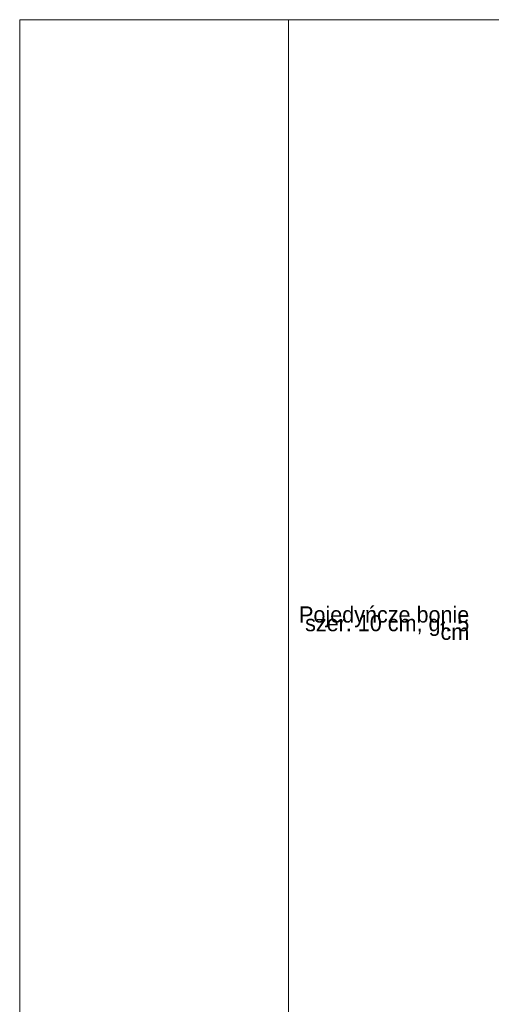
# Model space of a CAD drawing. Extents: x -149893 to 127691, y 5328 to 37028.
# Tile 47 of 88: x 40895 to 46160, y 24038 to 35028. Entities that reach past the tile are written whole.
import ezdxf

# ---------------------------------------------------------------- set-up
doc = ezdxf.new("R2010")
doc.units = 0
doc.header["$MEASUREMENT"] = 0
doc.layers.add('Arch opisy_Nr_Pióra__21', color=7, linetype='Continuous', lineweight=13)
doc.layers.add('ARCH TABELA_Nr_Pióra__21', color=7, linetype='Continuous', lineweight=13)
doc.styles.add('GENERATED_STYLE_4', font='txt')
doc.dimstyles.new('GENERATED_STYLE__8', dxfattribs={"dimtxt": 0.18, "dimasz": 109.44, "dimexe": 0.18, "dimexo": 0.0625, "dimgap": 0.09, "dimtad": 0, "dimtih": 1, "dimtoh": 1, "dimdec": 4, "dimzin": 0, "dimdsep": 46, "dimcen": 0.09, "dimadec": 0, "dimazin": 0, "dimtfac": 1, "dimtdec": 4, "dimtmove": 0, "dimatfit": 3, "dimldrblk": 'ARROWHEAD_11', "dimfxl": 0, "dimtolj": 1, "dimtzin": 0, "dimarcsym": 0})

# ---------------------------------------------------------------- blocks, each defined once
blk = doc.blocks.new('ARROWHEAD_11')
at = {"color": 0, "linetype": 'Continuous', "lineweight": 0}
blk.add_line((0, 0), (-1, 0), dxfattribs=at)
at = {"color": 0, "linetype": 'Continuous', "lineweight": 0, "const_width": 0.25, "flags": 128}
blk.add_lwpolyline([(-0.125, 0, 1), (0.125, 0, 1)], format="xyb", close=True, dxfattribs=at)

msp = doc.modelspace()

# ---------------------------------------------------------------- linework, layer by layer
at = {"layer": 'ARCH TABELA_Nr_Pióra__21', "linetype": 'Continuous'}
for p, q in [((40895, 5328.4), (40895, 35028.4)), ((40895, 35028.4), (82695, 35028.4)), ((43895, 35028.4), (43895, 5328.4)), ((43895, 34528.4), (43895, 35028.4))]:
    msp.add_line(p, q, dxfattribs=at)

# ---------------------------------------------------------------- texts
at = {"layer": 'Arch opisy_Nr_Pióra__21', "linetype": 'Continuous', "insert": (45913.9, 28291), "char_height": 180, "width": 2065.131, "attachment_point": 6, "line_spacing_factor": 0.322723, "style": 'GENERATED_STYLE_4'}
msp.add_mtext('{Pojedyńcze bonie\\Pszer. 10 cm, gł. 5 cm }', dxfattribs=at)

# ---------------------------------------------------------------- leaders
at = {"layer": 'Arch opisy_Nr_Pióra__21', "linetype": 'Continuous', "annotation_type": 0, "has_hookline": 1, "hookline_direction": 1, "text_width": 1782.9}
msp.add_leader([(48091.3, 27517.5), (47187.6, 28315.3), (46268.1, 28315.3)], dimstyle='GENERATED_STYLE__8', dxfattribs=at)

doc.saveas('drawing.dxf')
